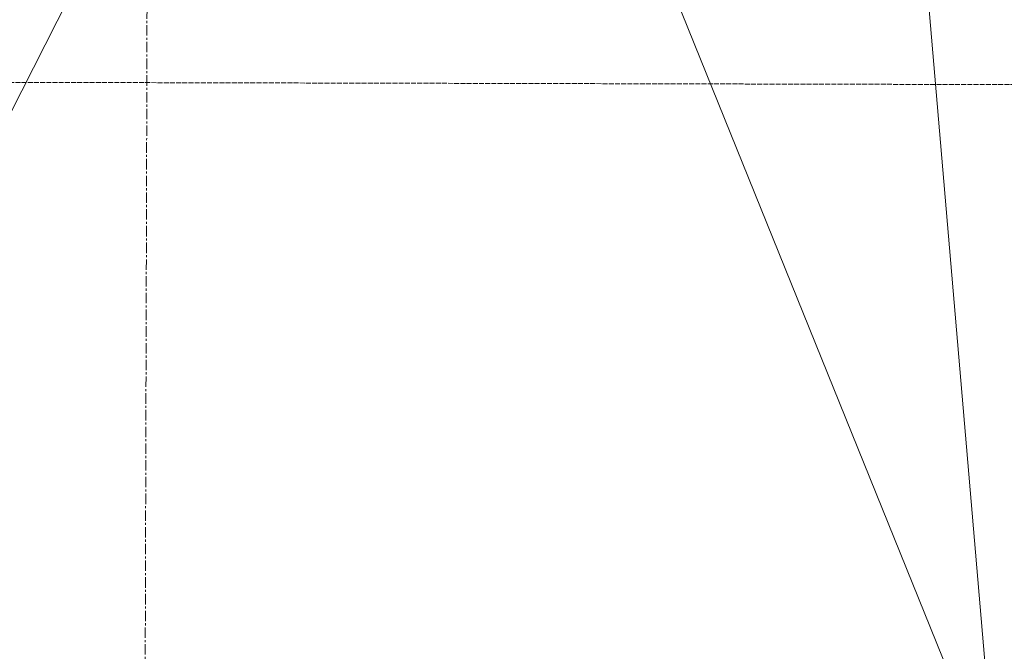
# Model space of a CAD drawing. Header units: millimetres. Extents: x -15129 to 9171, y -18789 to 5877.
# Tile 142 of 256: x -1201 to -604, y -17268 to -16885. Entities that reach past the tile are written whole.
import ezdxf

# ---------------------------------------------------------------- set-up
doc = ezdxf.new("R2010")
doc.units = ezdxf.units.MM
doc.linetypes.add('ACAD_ISO02W100', pattern=[15, 12, -3])
doc.linetypes.add('CENTER', pattern=[50.8, 31.75, -6.35, 6.35, -6.35])
doc.layers.add('AS_Sciany betonowe', color=252, linetype='Continuous')

msp = doc.modelspace()

# ---------------------------------------------------------------- linework, layer by layer
at = {"color": 5, "linetype": 'CENTER', "lineweight": 13, "ltscale": 0.2}
msp.add_line((-1118.09, -14663.04), (-1126.5, -17744.35, 38010), dxfattribs=at)
at = {"color": 7, "lineweight": 13}
for p, q in [((-827.06, -16812.66), (-609.3, -17351.83)), ((-655.2, -16813.05), (-609.3, -17351.83)), ((-1149.12, -16827.07), (-1276.08, -17077.99))]:
    msp.add_line(p, q, dxfattribs=at)
at = {"layer": 'AS_Sciany betonowe', "color": 145, "linetype": 'ACAD_ISO02W100', "lineweight": 13, "ltscale": 0.25}
msp.add_line((-11227.69, -16900.22), (110.14, -16925.78), dxfattribs=at)

doc.saveas('drawing.dxf')
